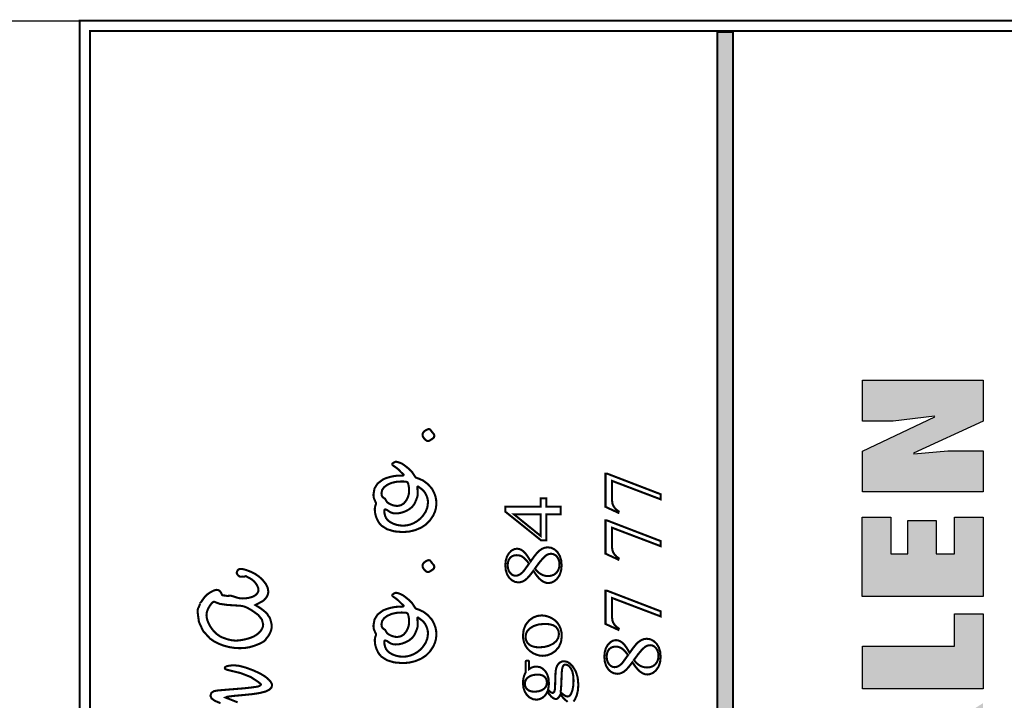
# Model space of a CAD drawing. Header units: millimetres. Extents: x 0 to 6566002, y 0 to 5716629.
# Tile 16 of 99: x 6563616 to 6563642, y 5716609 to 5716627. Entities that reach past the tile are written whole.
import ezdxf

# ---------------------------------------------------------------- set-up
doc = ezdxf.new("R2010")
doc.units = ezdxf.units.MM
doc.layers.add('mapa', color=7, linetype='Continuous')
doc.layers.add('Opisy', color=1, linetype='Continuous')
picture_1 = doc.add_image_def('image1.jpg', size_in_pixel=(4960, 7423))

# ---------------------------------------------------------------- blocks, each defined once
blk = doc.blocks.new('A$7E5A6C2138A')
at = {"linetype": 'Continuous'}
image = blk.add_image(picture_1, insert=(-57.5578210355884, -33.42727969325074), size_in_units=(202.95902548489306, 303.74291253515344), rotation=-90.00000000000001, dxfattribs=at)
image.dxf.flags = 7

msp = doc.modelspace()

# ---------------------------------------------------------------- hatches: boundary and pattern name
at = {"layer": 'Opisy', "linetype": 'ByBlock', "ltscale": 100}
h = msp.add_hatch(color=0, dxfattribs=at)
h.paths.add_polyline_path([(6563638.431718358, 5716589.538427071), (6563641.682916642, 5716589.538427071), (6563641.682916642, 5716590.701505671), (6563640.613607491, 5716590.701505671), (6563640.613607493, 5716590.779611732), (6563640.613607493, 5716590.83766405), (6563640.571640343, 5716591.372232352), (6563640.445662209, 5716591.795853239), (6563640.235519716, 5716592.108507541), (6563640.034119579, 5716592.262955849), (6563639.790694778, 5716592.35567085), (6563639.505417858, 5716592.386575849), (6563639.148917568, 5716592.330479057), (6563638.864139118, 5716592.162131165), (6563638.650909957, 5716591.881551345), (6563638.529226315, 5716591.566404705), (6563638.456124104, 5716591.173036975), (6563638.431718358, 5716590.701505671)])
h.paths.add_polyline_path([(6563639.12167439, 5716590.701505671), (6563639.134366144, 5716590.851506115), (6563639.17242224, 5716590.976314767), (6563639.235881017, 5716591.075950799), (6563639.319029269, 5716591.148439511), (6563639.41603876, 5716591.191940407), (6563639.526928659, 5716591.206453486), (6563639.628520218, 5716591.192573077), (6563639.714755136, 5716591.150951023), (6563639.785671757, 5716591.08160649), (6563639.838375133, 5716590.983887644), (6563639.870008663, 5716590.85720015), (6563639.880553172, 5716590.701505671)], flags=16)
h.paths.add_polyline_path([(6563638.431718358, 5716592.851837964), (6563641.682916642, 5716592.851837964), (6563641.682916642, 5716594.003586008), (6563640.191002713, 5716594.014897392), (6563641.682916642, 5716594.735432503), (6563641.682916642, 5716595.972322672), (6563639.99694539, 5716594.945421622), (6563638.431718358, 5716595.864461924), (6563638.431718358, 5716594.644711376), (6563639.811553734, 5716594.00358601), (6563638.431718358, 5716594.00358601)])
h.paths.add_polyline_path([(6563638.431718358, 5716596.454628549), (6563641.682916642, 5716596.454628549), (6563641.682916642, 5716597.56101603), (6563640.729999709, 5716597.56101603), (6563639.770501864, 5716597.477976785), (6563641.682916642, 5716598.355286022), (6563641.682916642, 5716599.467329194), (6563638.431718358, 5716599.467329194), (6563638.431718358, 5716598.355286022), (6563639.255263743, 5716598.355286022), (6563640.419869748, 5716598.496637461), (6563638.431718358, 5716597.549608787)])
h.paths.add_polyline_path([(6563639.125029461, 5716601.953628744), (6563639.547576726, 5716601.790974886), (6563640.048709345, 5716601.736776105), (6563640.536920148, 5716601.790342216), (6563640.955172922, 5716601.951059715), (6563641.303486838, 5716602.21894778), (6563641.543038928, 5716602.537986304), (6563641.686789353, 5716602.904896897), (6563641.734699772, 5716603.319737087), (6563641.670493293, 5716603.854938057), (6563641.477893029, 5716604.295583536), (6563641.15689898, 5716604.64169269), (6563640.820068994, 5716604.843418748), (6563640.430554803, 5716604.964469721), (6563639.988337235, 5716605.004826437), (6563639.527695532, 5716604.952180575), (6563639.134577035, 5716604.794262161), (6563638.80903926, 5716604.531032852), (6563638.565863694, 5716604.184636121), (6563638.419966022, 5716603.777081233), (6563638.371327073, 5716603.308406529), (6563638.416841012, 5716602.900487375), (6563638.553402, 5716602.539289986), (6563638.781029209, 5716602.224756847)])
h.paths.add_polyline_path([(6563639.340118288, 5716603.081411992), (6563639.228020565, 5716603.210016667), (6563639.190654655, 5716603.376428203), (6563639.227272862, 5716603.537164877), (6563639.337012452, 5716603.663890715), (6563639.519758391, 5716603.756605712), (6563639.679268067, 5716603.797575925), (6563639.86862829, 5716603.822154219), (6563640.087513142, 5716603.830359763), (6563640.290427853, 5716603.820888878), (6563640.471007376, 5716603.79253373), (6563640.629385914, 5716603.745294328), (6563640.792960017, 5716603.65509084), (6563640.89125402, 5716603.53593788), (6563640.925278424, 5716603.382301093), (6563640.891944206, 5716603.222018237), (6563640.795644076, 5716603.099088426), (6563640.635118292, 5716603.007619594), (6563640.4808617, 5716602.960380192), (6563640.299764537, 5716602.932025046), (6563640.091807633, 5716602.92255416), (6563639.873823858, 5716602.930127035), (6563639.685537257, 5716602.95282649), (6563639.526928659, 5716602.990652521)], flags=16)
h.paths.add_polyline_path([(6563638.431718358, 5716605.560886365), (6563641.682916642, 5716605.560886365), (6563641.682916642, 5716606.712691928), (6563640.341961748, 5716606.712691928), (6563641.682916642, 5716607.353740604), (6563641.682916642, 5716608.60761702), (6563640.328963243, 5716607.739592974), (6563640.249438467, 5716607.949831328), (6563640.143092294, 5716608.119061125), (6563640.009924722, 5716608.247282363), (6563639.849878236, 5716608.337159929), (6563639.663029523, 5716608.391109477), (6563639.449340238, 5716608.409111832), (6563639.141268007, 5716608.364978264), (6563638.889752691, 5716608.232577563), (6563638.694755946, 5716608.011928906), (6563638.548628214, 5716607.677131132), (6563638.460955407, 5716607.232670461), (6563638.431718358, 5716606.678585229)])
h.paths.add_polyline_path([(6563639.130282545, 5716606.712691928), (6563639.14224577, 5716606.870226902), (6563639.178173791, 5716607.002570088), (6563639.238066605, 5716607.109721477), (6563639.318070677, 5716607.188575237), (6563639.41437081, 5716607.23587216), (6563639.526928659, 5716607.251631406), (6563639.640023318, 5716607.236504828), (6563639.737761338, 5716607.191105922), (6563639.820161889, 5716607.115453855), (6563639.882432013, 5716607.010219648), (6563639.919797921, 5716606.875959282), (6563639.932259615, 5716606.712691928)], flags=16)
h.paths.add_polyline_path([(6563638.431718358, 5716608.987813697), (6563641.682916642, 5716608.987813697), (6563641.682916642, 5716611.013298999), (6563640.91537219, 5716611.013298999), (6563640.91537219, 5716610.139619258), (6563638.431718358, 5716610.139619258)])
h.paths.add_polyline_path([(6563638.423110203, 5716611.478561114), (6563641.682916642, 5716611.478561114), (6563641.682916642, 5716613.623237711), (6563640.91537219, 5716613.623237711), (6563640.91537219, 5716612.630385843), (6563640.419550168, 5716612.630385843), (6563640.419550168, 5716613.526784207), (6563639.651986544, 5716613.526784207), (6563639.651986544, 5716612.630385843), (6563639.19926281, 5716612.630385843), (6563639.19926281, 5716613.623237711), (6563638.423110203, 5716613.623237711)])
h.paths.add_polyline_path([(6563638.431718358, 5716614.304067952), (6563641.682916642, 5716614.304067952), (6563641.682916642, 5716615.410436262), (6563640.729999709, 5716615.410436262), (6563639.770553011, 5716615.327421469), (6563641.682916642, 5716616.204648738), (6563641.682916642, 5716617.31669191), (6563638.431718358, 5716617.31669191), (6563638.431718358, 5716616.204648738), (6563639.255263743, 5716616.204648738), (6563640.419874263, 5716616.346080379), (6563638.431718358, 5716615.398971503)])

# ---------------------------------------------------------------- linework, layer by layer
at = {"color": 0, "linetype": 'Continuous', "const_width": 0.05588551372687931}
for points in [[(6563617.314996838, 5716553.51713425), (6563617.314996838, 5716627.006510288), (6563711.567145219, 5716627.006510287), (6563711.567145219, 5716553.51713425)], [(6563617.594424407, 5716553.79656182), (6563617.594424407, 5716626.727082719), (6563711.28771765, 5716626.727082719), (6563711.28771765, 5716553.79656182)], [(6563634.937189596, 5716553.827000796), (6563634.937189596, 5716626.705529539), (6563634.513130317, 5716626.705529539), (6563634.513130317, 5716553.827000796)], [(6563626.564179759, 5716615.843341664), (6563626.572264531, 5716615.883392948), (6563626.596462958, 5716615.920407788), (6563626.636793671, 5716615.954162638), (6563626.673789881, 5716615.976721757), (6563626.704359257, 5716615.990357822), (6563626.728539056, 5716615.994940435), (6563626.745341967, 5716615.993710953), (6563626.758735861, 5716615.990078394), (6563626.768739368, 5716615.984005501), (6563626.780456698, 5716615.971394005), (6563626.799215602, 5716615.946636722), (6563626.825351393, 5716615.909715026), (6563626.848972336, 5716615.883486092), (6563626.864918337, 5716615.864727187), (6563626.873170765, 5716615.853605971), (6563626.876821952, 5716615.844068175), (6563626.878889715, 5716615.831493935), (6563626.879560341, 5716615.815696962), (6563626.878461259, 5716615.794255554), (6563626.875089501, 5716615.778030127), (6563626.869351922, 5716615.766853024), (6563626.857895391, 5716615.755843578), (6563626.837646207, 5716615.740121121), (6563626.808772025, 5716615.719406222), (6563626.765926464, 5716615.693382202), (6563626.734071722, 5716615.677883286), (6563626.713207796, 5716615.672760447), (6563626.682601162, 5716615.679354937), (6563626.650429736, 5716615.699250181), (6563626.616414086, 5716615.732595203), (6563626.587316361, 5716615.771491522), (6563626.569954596, 5716615.808301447)], [(6563625.746872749, 5716615.051052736), (6563625.751306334, 5716615.062192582), (6563625.764513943, 5716615.075288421), (6563625.786346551, 5716615.09035888), (6563625.810973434, 5716615.104255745), (6563625.832638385, 5716615.112452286), (6563625.851322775, 5716615.115153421), (6563625.882562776, 5716615.110552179), (6563625.926693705, 5716615.096878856), (6563625.983845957, 5716615.07430111), (6563626.012682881, 5716615.060516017), (6563626.044388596, 5716615.041235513), (6563626.078739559, 5716615.016794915), (6563626.180935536, 5716614.935127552), (6563626.250699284, 5716614.872405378), (6563626.288347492, 5716614.828684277), (6563626.333782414, 5716614.757579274), (6563626.364184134, 5716614.712032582), (6563626.37944088, 5716614.692416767), (6563626.395126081, 5716614.683437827), (6563626.426831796, 5716614.671236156), (6563626.47435311, 5716614.655960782), (6563626.587763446, 5716614.603242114), (6563626.698621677, 5716614.519190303), (6563626.80694643, 5716614.403749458), (6563626.832840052, 5716614.363921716), (6563626.858305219, 5716614.315636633), (6563626.883360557, 5716614.258745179), (6563626.913538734, 5716614.179518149), (6563626.93153387, 5716614.087660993), (6563626.937494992, 5716613.983210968), (6563626.927733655, 5716613.872240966), (6563626.898449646, 5716613.764009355), (6563626.849624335, 5716613.658888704), (6563626.759834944, 5716613.526160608), (6563626.652329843, 5716613.419363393), (6563626.527220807, 5716613.33818037), (6563626.369809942, 5716613.271881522), (6563626.204332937, 5716613.231979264), (6563626.030342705, 5716613.218622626), (6563625.800168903, 5716613.237828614), (6563625.609208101, 5716613.295409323), (6563625.457553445, 5716613.391420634), (6563625.408318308, 5716613.444586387), (6563625.36517469, 5716613.509450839), (6563625.328252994, 5716613.585995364), (6563625.299602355, 5716613.668053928), (6563625.282426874, 5716613.749330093), (6563625.276689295, 5716613.829488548), (6563625.278142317, 5716613.860281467), (6563625.282408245, 5716613.890142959), (6563625.289375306, 5716613.91903577), (6563625.301688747, 5716613.954560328), (6563625.309158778, 5716613.978088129), (6563625.311673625, 5716613.989805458), (6563625.306569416, 5716614.006273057), (6563625.291126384, 5716614.042542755), (6563625.265176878, 5716614.098428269), (6563625.251838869, 5716614.136858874), (6563625.243716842, 5716614.180952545), (6563625.240978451, 5716614.231025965), (6563625.268995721, 5716614.394323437), (6563625.352935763, 5716614.528634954), (6563625.492686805, 5716614.634109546), (6563625.549336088, 5716614.660636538), (6563625.617479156, 5716614.684872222), (6563625.69715327, 5716614.707002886), (6563625.778429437, 5716614.724699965), (6563625.851546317, 5716614.735448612), (6563625.916298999, 5716614.739062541), (6563625.990813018, 5716614.736845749), (6563626.026300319, 5716614.740236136), (6563626.047499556, 5716614.750276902), (6563626.054541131, 5716614.766781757), (6563626.05031246, 5716614.775555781), (6563626.037719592, 5716614.787608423), (6563626.016930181, 5716614.803219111), (6563626.000388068, 5716614.818028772), (6563625.967452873, 5716614.850814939), (6563625.918199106, 5716614.901652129), (6563625.883587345, 5716614.932202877), (6563625.837071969, 5716614.966982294), (6563625.778634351, 5716615.00578547), (6563625.761086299, 5716615.020632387), (6563625.750449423, 5716615.035758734)], [(6563631.498758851, 5716613.899010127), (6563631.498758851, 5716614.795152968), (6563631.539983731, 5716614.795152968), (6563632.990585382, 5716614.237843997), (6563632.990585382, 5716614.099825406), (6563631.674630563, 5716614.599423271), (6563631.674630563, 5716614.139355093), (6563631.677834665, 5716614.05530328), (6563631.68748423, 5716613.989097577), (6563631.703672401, 5716613.94058895), (6563631.742717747, 5716613.876134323), (6563631.793685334, 5716613.820714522), (6563631.856742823, 5716613.774404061), (6563631.844932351, 5716613.738693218)], [(6563625.457553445, 5716614.271133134), (6563625.459677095, 5716614.234751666), (6563625.465917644, 5716614.204517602), (6563625.476107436, 5716614.180784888), (6563625.493264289, 5716614.159883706), (6563625.519381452, 5716614.138200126), (6563625.554440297, 5716614.115883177), (6563625.559488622, 5716614.107425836), (6563625.572081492, 5716614.085220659), (6563625.592051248, 5716614.049584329), (6563625.616640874, 5716614.018959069), (6563625.655965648, 5716613.989973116), (6563625.709913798, 5716613.962812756), (6563625.769711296, 5716613.940942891), (6563625.828148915, 5716613.927809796), (6563625.885058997, 5716613.923432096), (6563625.979375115, 5716613.940477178), (6563626.060930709, 5716613.991686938), (6563626.129725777, 5716614.077229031), (6563626.170056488, 5716614.157387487), (6563626.194254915, 5716614.241960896), (6563626.202321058, 5716614.330912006), (6563626.200812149, 5716614.376328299), (6563626.19619228, 5716614.423719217), (6563626.188312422, 5716614.473047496), (6563626.178532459, 5716614.516507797), (6563626.168361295, 5716614.546201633), (6563626.157743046, 5716614.561942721), (6563626.130359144, 5716614.573585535), (6563626.076206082, 5716614.580720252), (6563625.995283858, 5716614.583141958), (6563625.852347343, 5716614.57315708), (6563625.725394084, 5716614.543258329), (6563625.614275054, 5716614.493445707), (6563625.528080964, 5716614.428842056), (6563625.475846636, 5716614.354700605)], [(6563625.534042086, 5716613.784239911), (6563625.539164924, 5716613.720362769), (6563625.554607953, 5716613.658385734), (6563625.580538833, 5716613.598308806), (6563625.621279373, 5716613.543187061), (6563625.681039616, 5716613.494175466), (6563625.75957739, 5716613.451124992), (6563625.849851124, 5716613.417854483), (6563625.943831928, 5716613.397996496), (6563626.041780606, 5716613.391420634), (6563626.138015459, 5716613.398965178), (6563626.233095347, 5716613.421729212), (6563626.327225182, 5716613.459917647), (6563626.41595275, 5716613.510922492), (6563626.496036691, 5716613.573588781), (6563626.567346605, 5716613.647972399), (6563626.647449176, 5716613.76432604), (6563626.695417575, 5716613.886063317), (6563626.711382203, 5716614.013128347), (6563626.706445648, 5716614.080172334), (6563626.691598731, 5716614.147197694), (6563626.666711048, 5716614.214223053), (6563626.633850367, 5716614.27567849), (6563626.595177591, 5716614.327074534), (6563626.550767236, 5716614.3680945), (6563626.492441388, 5716614.413007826), (6563626.456302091, 5716614.439944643), (6563626.442516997, 5716614.448923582), (6563626.433389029, 5716614.447004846), (6563626.427819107, 5716614.441397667), (6563626.425937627, 5716614.432195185), (6563626.435549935, 5716614.231025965), (6563626.432122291, 5716614.200903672), (6563626.419380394, 5716614.15571092), (6563626.397342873, 5716614.095410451), (6563626.371393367, 5716614.033955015), (6563626.347325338, 5716613.984757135), (6563626.325250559, 5716613.947481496), (6563626.27068767, 5716613.885597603), (6563626.201072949, 5716613.831314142), (6563626.116294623, 5716613.784966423), (6563626.024176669, 5716613.749199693), (6563625.931499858, 5716613.727870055), (6563625.838562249, 5716613.720791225), (6563625.767364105, 5716613.727870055), (6563625.703971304, 5716613.749199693), (6563625.64808579, 5716613.784966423), (6563625.612822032, 5716613.809816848), (6563625.582271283, 5716613.824589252), (6563625.556340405, 5716613.829488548), (6563625.544045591, 5716613.824384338), (6563625.536575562, 5716613.809239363)], [(6563629.751125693, 5716614.128345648), (6563629.904196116, 5716614.128345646), (6563629.904196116, 5716613.904002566), (6563630.290104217, 5716613.904002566), (6563630.290104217, 5716613.700262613), (6563629.904196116, 5716613.700262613), (6563629.904196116, 5716612.992752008), (6563629.766233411, 5716612.992752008), (6563628.798296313, 5716613.768461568), (6563628.798296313, 5716613.904002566), (6563629.751125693, 5716613.904002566)], [(6563629.751125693, 5716613.700262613), (6563629.025638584, 5716613.700262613), (6563629.751125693, 5716613.113464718)], [(6563631.498758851, 5716612.636239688), (6563631.498758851, 5716613.532382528), (6563631.539983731, 5716613.532382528), (6563632.990585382, 5716612.975073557), (6563632.990585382, 5716612.837036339), (6563631.674630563, 5716613.336634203), (6563631.674630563, 5716612.876566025), (6563631.677834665, 5716612.792532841), (6563631.68748423, 5716612.726345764), (6563631.703672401, 5716612.677893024), (6563631.742717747, 5716612.613382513), (6563631.793685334, 5716612.557944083), (6563631.856742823, 5716612.51163362), (6563631.844932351, 5716612.47590415)], [(6563629.553924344, 5716612.174848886), (6563629.465271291, 5716612.058253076), (6563629.389117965, 5716611.972915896), (6563629.325464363, 5716611.918967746), (6563629.267362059, 5716611.887262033), (6563629.207750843, 5716611.86811193), (6563629.146649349, 5716611.861685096), (6563629.056152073, 5716611.875712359), (6563628.974372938, 5716611.917701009), (6563628.901256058, 5716611.987613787), (6563628.844159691, 5716612.080570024), (6563628.809771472, 5716612.19200574), (6563628.798296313, 5716612.321827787), (6563628.808951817, 5716612.447756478), (6563628.840936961, 5716612.556211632), (6563628.894288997, 5716612.647081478), (6563628.961277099, 5716612.715746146), (6563629.034207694, 5716612.756803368), (6563629.113211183, 5716612.770439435), (6563629.168109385, 5716612.763118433), (6563629.223845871, 5716612.740987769), (6563629.280215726, 5716612.703935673), (6563629.340311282, 5716612.643635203), (6563629.407168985, 5716612.551163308), (6563629.480714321, 5716612.426631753), (6563629.571341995, 5716612.554982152), (6563629.648240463, 5716612.650732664), (6563629.711372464, 5716612.71405095), (6563629.785979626, 5716612.765949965), (6563629.863232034, 5716612.797096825), (6563629.943204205, 5716612.807491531), (6563630.040910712, 5716612.792607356), (6563630.128725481, 5716612.747880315), (6563630.206574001, 5716612.673198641), (6563630.267302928, 5716612.574281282), (6563630.303721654, 5716612.45669816), (6563630.31584881, 5716612.320430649), (6563630.301374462, 5716612.173414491), (6563630.257970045, 5716612.049665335), (6563630.185598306, 5716611.949257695), (6563630.113617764, 5716611.890298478), (6563630.037483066, 5716611.854978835), (6563629.957138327, 5716611.843205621), (6563629.892627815, 5716611.851476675), (6563629.828545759, 5716611.876401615), (6563629.764780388, 5716611.918092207), (6563629.698909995, 5716611.979715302), (6563629.628624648, 5716612.065257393)], [(6563629.438781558, 5716612.368473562), (6563629.366577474, 5716612.455226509), (6563629.305233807, 5716612.517762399), (6563629.254825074, 5716612.556211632), (6563629.207974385, 5716612.577951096), (6563629.157118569, 5716612.590972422), (6563629.102145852, 5716612.595312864), (6563629.032233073, 5716612.587302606), (6563628.973273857, 5716612.563197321), (6563628.925175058, 5716612.522922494), (6563628.889352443, 5716612.468340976), (6563628.867948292, 5716612.402172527), (6563628.860850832, 5716612.324324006), (6563628.867929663, 5716612.245711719), (6563628.889147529, 5716612.177550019), (6563628.924429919, 5716612.119764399), (6563628.969194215, 5716612.075857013), (6563629.018764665, 5716612.049441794), (6563629.073104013, 5716612.040630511), (6563629.110528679, 5716612.04426307), (6563629.147878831, 5716612.055179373), (6563629.185303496, 5716612.073416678), (6563629.222132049, 5716612.098099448), (6563629.257637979, 5716612.129115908), (6563629.292026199, 5716612.166410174)], [(6563629.594776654, 5716612.232932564), (6563629.646638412, 5716612.170620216), (6563629.7014621, 5716612.12011834), (6563629.759191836, 5716612.081408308), (6563629.820144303, 5716612.054024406), (6563629.884338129, 5716612.037612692), (6563629.951642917, 5716612.032135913), (6563630.03819095, 5716612.041692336), (6563630.11242554, 5716612.07054789), (6563630.174234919, 5716612.118888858), (6563630.220564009, 5716612.182169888), (6563630.248450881, 5716612.255920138), (6563630.257765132, 5716612.340232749), (6563630.250500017, 5716612.423185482), (6563630.228611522, 5716612.494309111), (6563630.191913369, 5716612.553659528), (6563630.145025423, 5716612.598200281), (6563630.091952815, 5716612.624820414), (6563630.032602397, 5716612.633668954), (6563629.982547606, 5716612.628471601), (6563629.936162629, 5716612.612879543), (6563629.893484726, 5716612.586948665), (6563629.809526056, 5716612.508634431), (6563629.709919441, 5716612.390660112)], [(6563620.562150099, 5716611.28449951), (6563620.562150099, 5716611.287461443), (6563620.562150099, 5716611.290386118), (6563620.562150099, 5716611.293292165), (6563620.564460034, 5716611.300277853), (6563620.571315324, 5716611.309554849), (6563620.582529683, 5716611.320936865), (6563620.595700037, 5716611.336566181), (6563620.612428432, 5716611.360075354), (6563620.632845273, 5716611.391650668), (6563620.690183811, 5716611.470113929), (6563620.759928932, 5716611.537716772), (6563620.841857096, 5716611.594291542), (6563620.911360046, 5716611.631269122), (6563620.967282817, 5716611.653343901), (6563621.010035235, 5716611.660664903), (6563621.041685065, 5716611.6574608), (6563621.06925525, 5716611.647792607), (6563621.092838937, 5716611.63154855), (6563621.113926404, 5716611.60863549), (6563621.132908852, 5716611.577805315), (6563621.150196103, 5716611.538908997), (6563621.155747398, 5716611.526781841), (6563621.162267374, 5716611.518231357), (6563621.16992369, 5716611.513387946), (6563621.183466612, 5716611.510705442), (6563621.208615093, 5716611.508507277), (6563621.245089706, 5716611.506793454), (6563621.288438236, 5716611.496659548), (6563621.387150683, 5716611.502471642), (6563621.414553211, 5716611.497572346), (6563621.46490606, 5716611.482799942), (6563621.53815334, 5716611.45802403), (6563621.594653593, 5716611.441519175), (6563621.654562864, 5716611.431515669), (6563621.717843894, 5716611.428162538), (6563621.799585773, 5716611.432502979), (6563621.880526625, 5716611.445393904), (6563621.960591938, 5716611.466742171), (6563622.008727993, 5716611.486618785), (6563622.051219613, 5716611.512661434), (6563622.087917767, 5716611.544702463), (6563622.116605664, 5716611.579388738), (6563622.133855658, 5716611.614727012), (6563622.139630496, 5716611.650381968), (6563622.131545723, 5716611.709695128), (6563622.107310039, 5716611.771131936), (6563622.066942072, 5716611.834841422), (6563622.015564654, 5716611.894098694), (6563621.958226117, 5716611.942197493), (6563621.894963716, 5716611.979100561), (6563621.862512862, 5716611.995419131), (6563621.839413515, 5716612.0076208), (6563621.826094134, 5716612.015631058), (6563621.813333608, 5716612.02481491), (6563621.805379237, 5716612.030440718), (6563621.801970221, 5716612.032340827), (6563621.751580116, 5716612.014811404), (6563621.717843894, 5716612.019952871), (6563621.657915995, 5716612.014811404), (6563621.63731287, 5716612.018928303), (6563621.615033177, 5716612.031148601), (6563621.591039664, 5716612.051341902), (6563621.570231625, 5716612.074832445), (6563621.557638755, 5716612.097037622), (6563621.553410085, 5716612.11764075), (6563621.555310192, 5716612.13319555), (6563621.560898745, 5716612.150892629), (6563621.569989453, 5716612.170881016), (6563621.581464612, 5716612.189863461), (6563621.592772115, 5716612.203350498), (6563621.60380019, 5716612.211658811), (6563621.622037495, 5716612.21776896), (6563621.651321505, 5716612.221438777), (6563621.691652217, 5716612.222668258), (6563621.744370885, 5716612.214602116), (6563621.823393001, 5716612.190329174), (6563621.928699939, 5716612.149700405), (6563622.046338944, 5716612.092194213), (6563622.153378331, 5716612.018946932), (6563622.249780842, 5716611.930256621), (6563622.335788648, 5716611.822099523), (6563622.387389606, 5716611.717500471), (6563622.404602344, 5716611.616142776), (6563622.398417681, 5716611.556103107), (6563622.379789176, 5716611.50126079), (6563622.348567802, 5716611.451485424), (6563622.319581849, 5716611.415904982), (6563622.29502948, 5716611.389284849), (6563622.274649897, 5716611.371252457), (6563622.246632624, 5716611.353555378), (6563622.19836617, 5716611.326786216), (6563622.130018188, 5716611.291094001), (6563622.055429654, 5716611.25098683), (6563622.096207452, 5716611.224795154), (6563622.154216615, 5716611.190760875), (6563622.216193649, 5716611.14847417), (6563622.282268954, 5716611.097916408), (6563622.339831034, 5716611.048364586), (6563622.377423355, 5716611.009002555), (6563622.39506455, 5716610.979830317), (6563622.403801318, 5716610.963288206), (6563622.414941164, 5716610.948329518), (6563622.428800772, 5716610.934656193), (6563622.439828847, 5716610.91764837), (6563622.453837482, 5716610.88102473), (6563622.470826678, 5716610.824654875), (6563622.485692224, 5716610.764354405), (6563622.494615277, 5716610.716255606), (6563622.497595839, 5716610.680321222), (6563622.493367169, 5716610.629074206), (6563622.480774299, 5716610.57458583), (6563622.459984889, 5716610.516986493), (6563622.432768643, 5716610.460411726), (6563622.400597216, 5716610.408866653), (6563622.36317255, 5716610.362463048), (6563622.352256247, 5716610.350037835), (6563622.34238314, 5716610.335824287), (6563622.333236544, 5716610.319561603), (6563622.280797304, 5716610.267494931), (6563622.175695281, 5716610.210640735), (6563622.017874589, 5716610.148961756), (6563621.89764622, 5716610.114405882), (6563621.771363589, 5716610.093821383), (6563621.638859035, 5716610.086984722), (6563621.489197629, 5716610.094976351), (6563621.341063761, 5716610.118839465), (6563621.194774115, 5716610.158425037), (6563621.057128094, 5716610.211646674), (6563620.935763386, 5716610.27524439), (6563620.830419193, 5716610.349404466), (6563620.645046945, 5716610.554206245), (6563620.533723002, 5716610.795482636), (6563620.496577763, 5716611.073196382), (6563620.500787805, 5716611.124014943), (6563620.513343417, 5716611.167363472), (6563620.534132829, 5716611.203595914), (6563620.535604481, 5716611.20627842), (6563620.537541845, 5716611.211401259), (6563620.53985178, 5716611.218927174), (6563620.542683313, 5716611.227868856), (6563620.5462041, 5716611.238617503), (6563620.550693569, 5716611.25098683)], [(6563626.564179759, 5716612.309644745), (6563626.572264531, 5716612.349714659), (6563626.596462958, 5716612.386710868), (6563626.636793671, 5716612.42046572), (6563626.673789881, 5716612.443043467), (6563626.704359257, 5716612.456716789), (6563626.728539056, 5716612.46131803), (6563626.745341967, 5716612.460088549), (6563626.758735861, 5716612.456418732), (6563626.768739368, 5716612.450308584), (6563626.780456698, 5716612.437697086), (6563626.799215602, 5716612.412939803), (6563626.825351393, 5716612.376018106), (6563626.848972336, 5716612.34982643), (6563626.864918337, 5716612.331048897), (6563626.873170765, 5716612.319909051), (6563626.876821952, 5716612.310427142), (6563626.878889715, 5716612.297852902), (6563626.879560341, 5716612.282000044), (6563626.878461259, 5716612.260577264), (6563626.875089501, 5716612.244351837), (6563626.869351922, 5716612.233156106), (6563626.857895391, 5716612.222183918), (6563626.837646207, 5716612.206480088), (6563626.808772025, 5716612.185783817), (6563626.765926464, 5716612.159741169), (6563626.734071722, 5716612.144242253), (6563626.713207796, 5716612.139138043), (6563626.682601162, 5716612.145732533), (6563626.650429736, 5716612.165609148), (6563626.616414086, 5716612.198898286), (6563626.587316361, 5716612.237794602), (6563626.569954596, 5716612.274604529)], [(6563625.746872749, 5716611.517355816), (6563625.751306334, 5716611.528514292), (6563625.764513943, 5716611.541647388), (6563625.786346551, 5716611.556736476), (6563625.810973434, 5716611.570577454), (6563625.832638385, 5716611.578755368), (6563625.851322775, 5716611.581456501), (6563625.882562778, 5716611.57687389), (6563625.926693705, 5716611.563237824), (6563625.983845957, 5716611.540678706), (6563626.012682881, 5716611.526893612), (6563626.044388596, 5716611.50759448), (6563626.078739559, 5716611.483097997), (6563626.180935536, 5716611.401430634), (6563626.250699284, 5716611.338708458), (6563626.288347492, 5716611.294987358), (6563626.333782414, 5716611.223882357), (6563626.364184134, 5716611.178354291), (6563626.37944088, 5716611.158794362), (6563626.395126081, 5716611.149796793), (6563626.426831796, 5716611.137595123), (6563626.47435311, 5716611.122338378), (6563626.587763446, 5716611.069563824), (6563626.698621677, 5716610.985530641), (6563626.80694643, 5716610.870127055), (6563626.832840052, 5716610.830243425), (6563626.858305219, 5716610.781939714), (6563626.883360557, 5716610.725048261), (6563626.913538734, 5716610.645877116), (6563626.93153387, 5716610.554019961), (6563626.937494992, 5716610.44951405), (6563626.927733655, 5716610.338562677), (6563626.898449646, 5716610.230331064), (6563626.849624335, 5716610.125191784), (6563626.759834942, 5716609.99246369), (6563626.652329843, 5716609.885666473), (6563626.527220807, 5716609.80448345), (6563626.369809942, 5716609.738184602), (6563626.204332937, 5716609.698282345), (6563626.030342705, 5716609.684944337), (6563625.800168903, 5716609.704131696), (6563625.609208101, 5716609.761712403), (6563625.457553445, 5716609.857723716), (6563625.408318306, 5716609.910889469), (6563625.36517469, 5716609.975753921), (6563625.328252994, 5716610.052298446), (6563625.299602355, 5716610.134394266), (6563625.282426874, 5716610.215651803), (6563625.276689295, 5716610.295791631), (6563625.278142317, 5716610.326584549), (6563625.282408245, 5716610.35646467), (6563625.289375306, 5716610.385413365), (6563625.301688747, 5716610.420937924), (6563625.309158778, 5716610.444447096), (6563625.311673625, 5716610.456108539), (6563625.306569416, 5716610.472613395), (6563625.291126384, 5716610.508864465), (6563625.265176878, 5716610.564731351), (6563625.251838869, 5716610.603161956), (6563625.243716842, 5716610.647274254), (6563625.240978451, 5716610.69740356), (6563625.268995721, 5716610.860663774), (6563625.352935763, 5716610.994956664), (6563625.492686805, 5716611.100412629), (6563625.549336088, 5716611.126939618), (6563625.617479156, 5716611.151175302), (6563625.69715327, 5716611.173305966), (6563625.778429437, 5716611.191058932), (6563625.851546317, 5716611.201807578), (6563625.916298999, 5716611.205440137), (6563625.990813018, 5716611.203167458), (6563626.026300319, 5716611.206557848), (6563626.047499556, 5716611.216579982), (6563626.054541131, 5716611.233084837), (6563626.05031246, 5716611.241877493), (6563626.037719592, 5716611.253930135), (6563626.016930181, 5716611.269540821), (6563626.000388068, 5716611.28436911), (6563625.967452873, 5716611.317173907), (6563625.918199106, 5716611.367955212), (6563625.883587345, 5716611.398543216), (6563625.837071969, 5716611.433322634), (6563625.778634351, 5716611.472181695), (6563625.761086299, 5716611.486972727), (6563625.750449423, 5716611.502061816)], [(6563631.498758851, 5716610.742074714), (6563631.498758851, 5716611.638217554), (6563631.539983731, 5716611.638217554), (6563632.990585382, 5716611.080908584), (6563632.990585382, 5716610.942871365), (6563631.674630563, 5716611.442469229), (6563631.674630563, 5716610.982401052), (6563631.677834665, 5716610.898367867), (6563631.68748423, 5716610.832162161), (6563631.703672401, 5716610.783728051), (6563631.742717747, 5716610.719217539), (6563631.793685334, 5716610.663779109), (6563631.856742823, 5716610.617468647), (6563631.844932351, 5716610.581739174)], [(6563620.737351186, 5716610.982028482), (6563620.743703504, 5716610.912544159), (6563620.762667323, 5716610.837992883), (6563620.794037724, 5716610.758281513), (6563620.836268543, 5716610.679073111), (6563620.886435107, 5716610.604726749), (6563620.944388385, 5716610.535242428), (6563621.017244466, 5716610.466801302), (6563621.095595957, 5716610.411772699), (6563621.179442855, 5716610.370529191), (6563621.306917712, 5716610.326789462), (6563621.420328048, 5716610.300523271), (6563621.519673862, 5716610.291749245), (6563621.601844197, 5716610.295866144), (6563621.691503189, 5716610.308067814), (6563621.78853907, 5716610.328205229), (6563621.882426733, 5716610.353763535), (6563621.96267833, 5716610.382209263), (6563622.029312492, 5716610.413579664), (6563622.095555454, 5716610.4551026), (6563622.152726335, 5716610.502661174), (6563622.200713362, 5716610.556367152), (6563622.237299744, 5716610.613184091), (6563622.259113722, 5716610.669647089), (6563622.266360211, 5716610.725495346), (6563622.232773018, 5716610.858596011), (6563622.131918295, 5716610.985251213), (6563621.963684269, 5716611.10525604), (6563621.879874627, 5716611.153149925), (6563621.812048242, 5716611.187761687), (6563621.760521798, 5716611.20938938), (6563621.712739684, 5716611.222056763), (6563621.656015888, 5716611.230830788), (6563621.590369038, 5716611.235730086), (6563621.299019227, 5716611.253408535), (6563621.096266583, 5716611.283307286), (6563620.982017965, 5716611.32535182), (6563620.963780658, 5716611.333846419), (6563620.948803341, 5716611.338969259), (6563620.93734681, 5716611.340664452), (6563620.908956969, 5716611.328257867), (6563620.87345104, 5716611.293981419), (6563620.831015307, 5716611.237853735), (6563620.778985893, 5716611.14873497), (6563620.747764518, 5716611.063435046)], [(6563625.457553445, 5716610.737454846), (6563625.459677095, 5716610.701054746), (6563625.465917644, 5716610.670820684), (6563625.476107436, 5716610.647087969), (6563625.493264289, 5716610.626224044), (6563625.519381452, 5716610.604521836), (6563625.554440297, 5716610.582186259), (6563625.559488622, 5716610.573747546), (6563625.572081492, 5716610.551560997), (6563625.592051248, 5716610.515887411), (6563625.616640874, 5716610.485299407), (6563625.655965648, 5716610.456332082), (6563625.709913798, 5716610.429115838), (6563625.769711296, 5716610.407245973), (6563625.828148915, 5716610.394112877), (6563625.885058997, 5716610.389735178), (6563625.979375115, 5716610.406780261), (6563626.060930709, 5716610.45799002), (6563626.129725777, 5716610.543532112), (6563626.170056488, 5716610.623746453), (6563626.194254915, 5716610.708301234), (6563626.202321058, 5716610.797215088), (6563626.200812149, 5716610.84265001), (6563626.19619228, 5716610.890022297), (6563626.188312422, 5716610.939350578), (6563626.178532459, 5716610.982829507), (6563626.168361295, 5716611.012523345), (6563626.157743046, 5716611.028245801), (6563626.130359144, 5716611.039907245), (6563626.076206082, 5716611.047023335), (6563625.995283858, 5716611.049445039), (6563625.852347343, 5716611.03947879), (6563625.725394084, 5716611.009598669), (6563625.614275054, 5716610.95974879), (6563625.528080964, 5716610.895145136), (6563625.475846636, 5716610.821003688)], [(6563625.534042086, 5716610.250542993), (6563625.539164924, 5716610.186665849), (6563625.554607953, 5716610.124707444), (6563625.580538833, 5716610.064686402), (6563625.621279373, 5716610.009508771), (6563625.681039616, 5716609.960478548), (6563625.75957739, 5716609.917428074), (6563625.849851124, 5716609.884157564), (6563625.943831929, 5716609.864299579), (6563626.041780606, 5716609.857723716), (6563626.138015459, 5716609.86526826), (6563626.233095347, 5716609.888032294), (6563626.327225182, 5716609.926220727), (6563626.41595275, 5716609.977244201), (6563626.496036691, 5716610.03992912), (6563626.567346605, 5716610.114275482), (6563626.647449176, 5716610.23062912), (6563626.695417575, 5716610.352366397), (6563626.711382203, 5716610.479431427), (6563626.706445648, 5716610.546475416), (6563626.691598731, 5716610.613519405), (6563626.666711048, 5716610.68060065), (6563626.633850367, 5716610.742018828), (6563626.595177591, 5716610.793396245), (6563626.550767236, 5716610.834397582), (6563626.492441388, 5716610.879366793), (6563626.456302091, 5716610.906322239), (6563626.442516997, 5716610.915301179), (6563626.433389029, 5716610.913363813), (6563626.427819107, 5716610.907719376), (6563626.425937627, 5716610.898498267), (6563626.435549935, 5716610.69740356), (6563626.432122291, 5716610.667225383), (6563626.419380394, 5716610.62203263), (6563626.397342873, 5716610.561788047), (6563626.371393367, 5716610.500276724), (6563626.347325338, 5716610.451060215), (6563626.325250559, 5716610.413803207), (6563626.27068767, 5716610.351919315), (6563626.201072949, 5716610.29765448), (6563626.116294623, 5716610.251269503), (6563626.024176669, 5716610.215521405), (6563625.931499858, 5716610.194229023), (6563625.838562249, 5716610.187168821), (6563625.767364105, 5716610.194229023), (6563625.703971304, 5716610.215521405), (6563625.64808579, 5716610.251269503), (6563625.612822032, 5716610.276119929), (6563625.582271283, 5716610.290892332), (6563625.556340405, 5716610.295791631), (6563625.544045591, 5716610.290687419), (6563625.536575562, 5716610.275542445)], [(6563629.273602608, 5716610.427662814), (6563629.292585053, 5716610.587271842), (6563629.349401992, 5716610.724582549), (6563629.443904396, 5716610.839613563), (6563629.545839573, 5716610.912898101), (6563629.657219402, 5716610.956786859), (6563629.77796937, 5716610.971410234), (6563629.866901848, 5716610.963288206), (6563629.956393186, 5716610.938996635), (6563630.046536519, 5716610.89857278), (6563630.129675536, 5716610.84400989), (6563630.198004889, 5716610.777170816), (6563630.251450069, 5716610.698204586), (6563630.289731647, 5716610.609979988), (6563630.312644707, 5716610.51527267), (6563630.320245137, 5716610.414082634), (6563630.30051755, 5716610.255405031), (6563630.241297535, 5716610.120180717), (6563630.142547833, 5716610.008297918), (6563630.038470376, 5716609.937751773), (6563629.926364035, 5716609.895353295), (6563629.806359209, 5716609.881195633), (6563629.715787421, 5716609.889746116), (6563629.625849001, 5716609.915416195), (6563629.536320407, 5716609.958205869), (6563629.454653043, 5716610.015060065), (6563629.388521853, 5716610.082718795), (6563629.338001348, 5716610.161144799), (6563629.302178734, 5716610.246575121), (6563629.280737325, 5716610.335414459)], [(6563629.343869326, 5716610.389306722), (6563629.347557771, 5716610.345771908), (6563629.35877213, 5716610.302013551), (6563629.377680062, 5716610.257938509), (6563629.406088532, 5716610.216881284), (6563629.445748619, 5716610.181338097), (6563629.496939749, 5716610.151457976), (6563629.558972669, 5716610.128712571), (6563629.631810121, 5716610.115113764), (6563629.71541485, 5716610.110605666), (6563629.852669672, 5716610.121521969), (6563629.976642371, 5716610.154252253), (6563630.08738883, 5716610.208740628), (6563630.17421629, 5716610.280981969), (6563630.226357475, 5716610.367138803), (6563630.243756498, 5716610.467117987), (6563630.234200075, 5716610.542079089), (6563630.205493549, 5716610.607874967), (6563630.157655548, 5716610.664542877), (6563630.086271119, 5716610.707630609), (6563629.98748416, 5716610.733412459), (6563629.861145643, 5716610.742000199), (6563629.698146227, 5716610.727656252), (6563629.560202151, 5716610.684531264), (6563629.447276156, 5716610.612401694), (6563629.389732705, 5716610.548822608), (6563629.355307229, 5716610.474438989)], [(6563632.224245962, 5716609.70957122), (6563632.135592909, 5716609.592994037), (6563632.05945821, 5716609.507656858), (6563631.995785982, 5716609.45369008), (6563631.937683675, 5716609.421984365), (6563631.878072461, 5716609.402834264), (6563631.816989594, 5716609.39640743), (6563631.72647369, 5716609.410434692), (6563631.644694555, 5716609.452441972), (6563631.571596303, 5716609.52233612), (6563631.514481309, 5716609.615292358), (6563631.480111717, 5716609.726728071), (6563631.468617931, 5716609.856550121), (6563631.479273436, 5716609.98249744), (6563631.511277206, 5716610.090933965), (6563631.564629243, 5716610.18182244), (6563631.631598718, 5716610.250468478), (6563631.70454794, 5716610.291525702), (6563631.783551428, 5716610.305180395), (6563631.838449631, 5716610.297840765), (6563631.894167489, 5716610.27572873), (6563631.950537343, 5716610.238658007), (6563632.0106329, 5716610.178376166), (6563632.07750923, 5716610.08588564), (6563632.151054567, 5716609.961354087), (6563632.241663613, 5716610.089704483), (6563632.318562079, 5716610.185454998), (6563632.38171271, 5716610.248773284), (6563632.456301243, 5716610.300672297), (6563632.53357228, 5716610.331819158), (6563632.61354445, 5716610.342213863), (6563632.711232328, 5716610.327329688), (6563632.799065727, 5716610.282602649), (6563632.876895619, 5716610.207920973), (6563632.937643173, 5716610.109003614), (6563632.974043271, 5716609.991439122), (6563632.986189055, 5716609.855152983), (6563632.971714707, 5716609.708136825), (6563632.928291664, 5716609.584406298), (6563632.855938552, 5716609.483980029), (6563632.783958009, 5716609.42503944), (6563632.707804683, 5716609.389701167), (6563632.627478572, 5716609.377927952), (6563632.56296806, 5716609.386217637), (6563632.498886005, 5716609.411142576), (6563632.435102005, 5716609.452814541), (6563632.369231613, 5716609.514437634), (6563632.298964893, 5716609.599979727)], [(6563632.109103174, 5716609.903195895), (6563632.036899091, 5716609.989967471), (6563631.975555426, 5716610.052484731), (6563631.925165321, 5716610.090952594), (6563631.878314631, 5716610.112692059), (6563631.827440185, 5716610.125713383), (6563631.772467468, 5716610.130035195), (6563631.702573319, 5716610.122024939), (6563631.643595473, 5716610.097938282), (6563631.595496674, 5716610.057644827), (6563631.559692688, 5716610.003063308), (6563631.538288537, 5716609.936913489), (6563631.531172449, 5716609.85904634), (6563631.53825128, 5716609.780452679), (6563631.559469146, 5716609.712272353), (6563631.594770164, 5716609.65450536), (6563631.639515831, 5716609.610579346), (6563631.689086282, 5716609.584182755), (6563631.74342563, 5716609.575371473), (6563631.780868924, 5716609.578985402), (6563631.818200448, 5716609.589901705), (6563631.855643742, 5716609.608157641), (6563631.892453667, 5716609.632821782), (6563631.927959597, 5716609.663856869), (6563631.962347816, 5716609.701151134)], [(6563632.265098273, 5716609.767673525), (6563632.316960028, 5716609.705361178), (6563632.371783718, 5716609.654840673), (6563632.429532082, 5716609.616149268), (6563632.490465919, 5716609.588765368), (6563632.554678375, 5716609.572335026), (6563632.621964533, 5716609.566858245), (6563632.708531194, 5716609.576433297), (6563632.782747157, 5716609.605270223), (6563632.844556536, 5716609.653611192), (6563632.890885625, 5716609.71691085), (6563632.918772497, 5716609.7906611), (6563632.928105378, 5716609.874955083), (6563632.920840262, 5716609.957926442), (6563632.89893314, 5716610.029050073), (6563632.862234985, 5716610.088381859), (6563632.815365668, 5716610.132922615), (6563632.762274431, 5716610.159542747), (6563632.702942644, 5716610.168391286), (6563632.652869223, 5716610.163193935), (6563632.606502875, 5716610.147620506), (6563632.563806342, 5716610.121670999), (6563632.479847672, 5716610.043356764), (6563632.380259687, 5716609.925382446)], [(6563630.290104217, 5716608.902174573), (6563630.325964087, 5716608.866668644), (6563630.359998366, 5716608.837496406), (6563630.392411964, 5716608.814601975), (6563630.423186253, 5716608.798171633), (6563630.452321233, 5716608.788410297), (6563630.47991005, 5716608.785187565), (6563630.512807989, 5716608.793086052), (6563630.542967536, 5716608.816874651), (6563630.570425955, 5716608.856776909), (6563630.607459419, 5716608.951018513), (6563630.62964597, 5716609.069682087), (6563630.637004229, 5716609.212767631), (6563630.629403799, 5716609.347936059), (6563630.60660251, 5716609.45706184), (6563630.568581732, 5716609.540312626), (6563630.521973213, 5716609.598917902), (6563630.473334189, 5716609.634144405), (6563630.422571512, 5716609.645917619), (6563630.388947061, 5716609.638913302), (6563630.362457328, 5716609.61788172), (6563630.343065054, 5716609.582841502), (6563630.329373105, 5716609.526192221), (6563630.319891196, 5716609.441507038), (6563630.314749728, 5716609.329009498), (6563630.309272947, 5716609.158111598), (6563630.30102052, 5716609.015827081)], [(6563629.325464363, 5716609.129013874), (6563629.332561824, 5716609.071563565), (6563629.353816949, 5716609.020540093), (6563629.389117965, 5716608.976241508), (6563629.439023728, 5716608.941890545), (6563629.504055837, 5716608.921287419), (6563629.584139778, 5716608.914413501), (6563629.6892418, 5716608.923802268), (6563629.777261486, 5716608.951856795), (6563629.848236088, 5716608.998539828), (6563629.887747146, 5716609.044999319), (6563629.911423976, 5716609.099189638), (6563629.919303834, 5716609.160999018), (6563629.912523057, 5716609.219958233), (6563629.892087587, 5716609.271317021), (6563629.857848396, 5716609.315075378), (6563629.809153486, 5716609.348755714), (6563629.744866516, 5716609.36898627), (6563629.665024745, 5716609.375729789), (6563629.558935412, 5716609.366322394), (6563629.469444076, 5716609.338007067), (6563629.396457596, 5716609.290653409), (6563629.356965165, 5716609.24467826), (6563629.333325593, 5716609.190785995)]]:
    msp.add_lwpolyline(points, close=True, dxfattribs=at)
for points in [[(6563621.116385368, 5716608.604416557), (6563620.965028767, 5716608.667157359), (6563620.874103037, 5716608.733120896), (6563620.843775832, 5716608.802642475), (6563620.86821643, 5716608.88179499), (6563620.941631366, 5716608.930992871), (6563621.06415104, 5716608.949919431), (6563621.206640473, 5716608.96176716), (6563621.430070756, 5716608.979836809), (6563621.734348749, 5716609.003904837), (6563621.935685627, 5716609.026482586), (6563622.066942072, 5716609.043434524), (6563622.128118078, 5716609.054872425), (6563622.17057244, 5716609.072047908), (6563622.196037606, 5716609.089894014), (6563622.204532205, 5716609.108038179), (6563622.200061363, 5716609.118526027), (6563622.186518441, 5716609.132758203), (6563622.163754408, 5716609.151014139), (6563622.155483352, 5716609.158148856), (6563622.14356111, 5716609.168040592), (6563622.128118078, 5716609.180931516), (6563621.932351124, 5716609.309654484), (6563621.65597863, 5716609.417159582), (6563621.29922414, 5716609.503130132), (6563621.262097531, 5716609.515536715), (6563621.239780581, 5716609.532507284), (6563621.232329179, 5716609.554172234), (6563621.240171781, 5716609.574365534), (6563621.263606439, 5716609.591522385), (6563621.30244687, 5716609.605940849), (6563621.35490474, 5716609.616316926), (6563621.419247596, 5716609.622650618), (6563621.495475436, 5716609.624792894), (6563621.62846433, 5716609.609759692), (6563621.795711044, 5716609.564771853), (6563621.997495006, 5716609.489997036), (6563622.182643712, 5716609.405703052), (6563622.327741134, 5716609.317497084), (6563622.432619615, 5716609.225379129), (6563622.47404941, 5716609.172157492), (6563622.498918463, 5716609.126051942), (6563622.507208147, 5716609.086913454), (6563622.487461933, 5716609.020782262), (6563622.428335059, 5716608.965027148), (6563622.330013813, 5716608.919331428), (6563622.187356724, 5716608.881850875), (6563621.996246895, 5716608.851020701), (6563621.756721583, 5716608.826710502), (6563621.472562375, 5716608.801189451), (6563621.301981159, 5716608.779859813), (6563621.245089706, 5716608.762609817), (6563621.24952329, 5716608.757486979), (6563621.262730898, 5716608.750929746), (6563621.284619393, 5716608.742882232), (6563621.328973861, 5716608.725855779), (6563621.395533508, 5716608.699626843), (6563621.484037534, 5716608.664176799), (6563621.577198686, 5716608.627944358)], [(6563630.478848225, 5716608.641170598), (6563630.441852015, 5716608.670007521), (6563630.397926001, 5716608.708549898), (6563630.380601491, 5716608.726396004), (6563630.341891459, 5716608.768310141), (6563630.281684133, 5716608.834404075), (6563630.260075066, 5716608.795805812), (6563630.24010531, 5716608.765683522), (6563630.22168172, 5716608.743906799), (6563630.203258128, 5716608.729171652), (6563630.183288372, 5716608.720304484), (6563630.161697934, 5716608.71736118), (6563630.135208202, 5716608.721198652), (6563630.105775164, 5716608.732785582), (6563630.073380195, 5716608.752270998), (6563630.034912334, 5716608.785969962), (6563629.987092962, 5716608.839973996), (6563629.929940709, 5716608.914413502), (6563629.896688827, 5716608.850685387), (6563629.855668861, 5716608.797668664), (6563629.806713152, 5716608.755344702), (6563629.751982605, 5716608.724533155), (6563629.693656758, 5716608.706184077), (6563629.631586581, 5716608.700111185), (6563629.538332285, 5716608.714157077), (6563629.454280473, 5716608.756257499), (6563629.379226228, 5716608.826412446), (6563629.320583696, 5716608.918474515), (6563629.285357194, 5716609.026352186), (6563629.273602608, 5716609.1501386), (6563629.281314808, 5716609.252986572), (6563629.304395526, 5716609.346222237), (6563629.342770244, 5716609.430013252), (6563629.342770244, 5716609.669091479), (6563629.343031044, 5716609.699493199), (6563629.343850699, 5716609.720114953), (6563629.345340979, 5716609.730919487), (6563629.347557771, 5716609.736023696), (6563629.350575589, 5716609.740121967), (6563629.354506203, 5716609.743177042), (6563629.362758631, 5716609.747368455), (6563629.374271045, 5716609.749883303), (6563629.389117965, 5716609.750721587), (6563629.405920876, 5716609.750013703), (6563629.418793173, 5716609.747908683), (6563629.42777211, 5716609.744406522), (6563629.431199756, 5716609.74133282), (6563629.434124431, 5716609.737029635), (6563629.436564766, 5716609.731366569), (6563629.438315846, 5716609.720450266), (6563629.439228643, 5716609.699604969), (6563629.439508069, 5716609.669091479), (6563629.439508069, 5716609.522559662), (6563629.496175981, 5716609.560878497), (6563629.562400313, 5716609.583940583), (6563629.638181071, 5716609.591652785), (6563629.725660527, 5716609.578165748), (6563629.80423556, 5716609.537835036), (6563629.874055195, 5716609.470791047), (6563629.928580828, 5716609.380889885), (6563629.96132974, 5716609.272732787), (6563629.972246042, 5716609.146319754), (6563629.969824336, 5716609.090024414), (6563629.962559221, 5716609.032965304), (6563629.950543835, 5716608.974993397), (6563629.976660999, 5716608.942747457), (6563630.000561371, 5716608.918325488), (6563630.022263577, 5716608.90172749), (6563630.041786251, 5716608.890960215), (6563630.059166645, 5716608.884552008), (6563630.074479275, 5716608.882446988), (6563630.086531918, 5716608.884663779), (6563630.098398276, 5716608.891370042), (6563630.110208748, 5716608.902547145), (6563630.120528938, 5716608.920672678), (6563630.128725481, 5716608.947199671), (6563630.134854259, 5716608.982109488), (6563630.137667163, 5716609.016795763), (6563630.140219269, 5716609.07448824), (6563630.142547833, 5716609.155131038), (6563630.146497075, 5716609.304568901), (6563630.151564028, 5716609.414309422), (6563630.157655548, 5716609.484352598), (6563630.172036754, 5716609.555438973), (6563630.196775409, 5716609.616465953), (6563630.231946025, 5716609.667414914), (6563630.27523867, 5716609.705305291), (6563630.324809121, 5716609.728032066), (6563630.38062012, 5716609.735613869), (6563630.46021972, 5716609.72115815), (6563630.536354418, 5716609.677697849), (6563630.609061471, 5716609.605139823), (6563630.696503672, 5716609.463842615), (6563630.749017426, 5716609.296577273), (6563630.766528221, 5716609.103343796), (6563630.756114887, 5716608.952844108), (6563630.724856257, 5716608.818700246), (6563630.672733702, 5716608.701005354), (6563630.636277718, 5716608.649776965)]]:
    msp.add_lwpolyline(points, dxfattribs=at)
at = {"color": 0, "linetype": 'Continuous'}
msp.add_solid([(6563634.937189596, 5716553.827000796), (6563634.937189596, 5716626.705529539), (6563634.513130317, 5716553.827000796), (6563634.513130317, 5716626.705529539)], dxfattribs=at)
at = {"layer": 'Opisy', "color": 0, "linetype": 'ByBlock', "ltscale": 100}
for p, q in [((6563638.431718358, 5716616.204648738), (6563638.431718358, 5716617.31669191)), ((6563638.431718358, 5716617.31669191), (6563641.682916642, 5716617.31669191)), ((6563641.682916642, 5716617.31669191), (6563641.682916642, 5716616.204648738)), ((6563638.431718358, 5716615.398971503), (6563640.385060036, 5716616.329495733)), ((6563640.376451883, 5716616.340807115), (6563639.255263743, 5716616.204648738)), ((6563640.385060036, 5716616.329495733), (6563640.376451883, 5716616.340807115)), ((6563639.255263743, 5716616.204648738), (6563638.431718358, 5716616.204648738)), ((6563641.682916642, 5716616.204648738), (6563639.802945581, 5716615.342280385)), ((6563638.431718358, 5716614.304067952), (6563638.431718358, 5716615.398971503)), ((6563639.802945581, 5716615.342280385), (6563639.811553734, 5716615.330969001)), ((6563639.811553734, 5716615.330969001), (6563640.729999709, 5716615.410436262)), ((6563640.729999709, 5716615.410436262), (6563641.682916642, 5716615.410436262)), ((6563641.682916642, 5716615.410436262), (6563641.682916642, 5716614.304067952)), ((6563641.682916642, 5716614.304067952), (6563638.431718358, 5716614.304067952)), ((6563638.423110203, 5716611.478561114), (6563638.423110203, 5716613.623237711)), ((6563638.423110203, 5716613.623237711), (6563639.19926281, 5716613.623237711)), ((6563639.19926281, 5716613.623237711), (6563639.19926281, 5716612.630385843)), ((6563640.91537219, 5716612.630385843), (6563640.91537219, 5716613.623237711)), ((6563640.91537219, 5716613.623237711), (6563641.682916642, 5716613.623237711)), ((6563641.682916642, 5716613.623237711), (6563641.682916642, 5716611.478561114)), ((6563639.651986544, 5716612.630385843), (6563639.651986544, 5716613.526784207)), ((6563639.651986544, 5716613.526784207), (6563640.419550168, 5716613.526784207)), ((6563640.419550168, 5716613.526784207), (6563640.419550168, 5716612.630385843)), ((6563639.19926281, 5716612.630385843), (6563639.651986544, 5716612.630385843)), ((6563640.419550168, 5716612.630385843), (6563640.91537219, 5716612.630385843)), ((6563641.682916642, 5716611.478561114), (6563638.423110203, 5716611.478561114)), ((6563640.91537219, 5716610.139619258), (6563640.91537219, 5716611.013298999)), ((6563640.91537219, 5716611.013298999), (6563641.682916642, 5716611.013298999)), ((6563641.682916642, 5716611.013298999), (6563641.682916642, 5716608.987813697)), ((6563638.431718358, 5716608.987813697), (6563638.431718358, 5716610.139619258)), ((6563638.431718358, 5716610.139619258), (6563640.91537219, 5716610.139619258)), ((6563641.682916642, 5716608.987813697), (6563638.431718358, 5716608.987813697))]:
    msp.add_line(p, q, dxfattribs=at)

# ---------------------------------------------------------------- block references
at = {"layer": 'mapa', "linetype": 'Continuous', "xscale": 1.0356281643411, "yscale": 1.0356281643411, "zscale": 1.0356281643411}
msp.add_blockref('A$7E5A6C2138A', (6563456.610930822, 5716661.624742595), dxfattribs=at)

doc.saveas('drawing.dxf')
